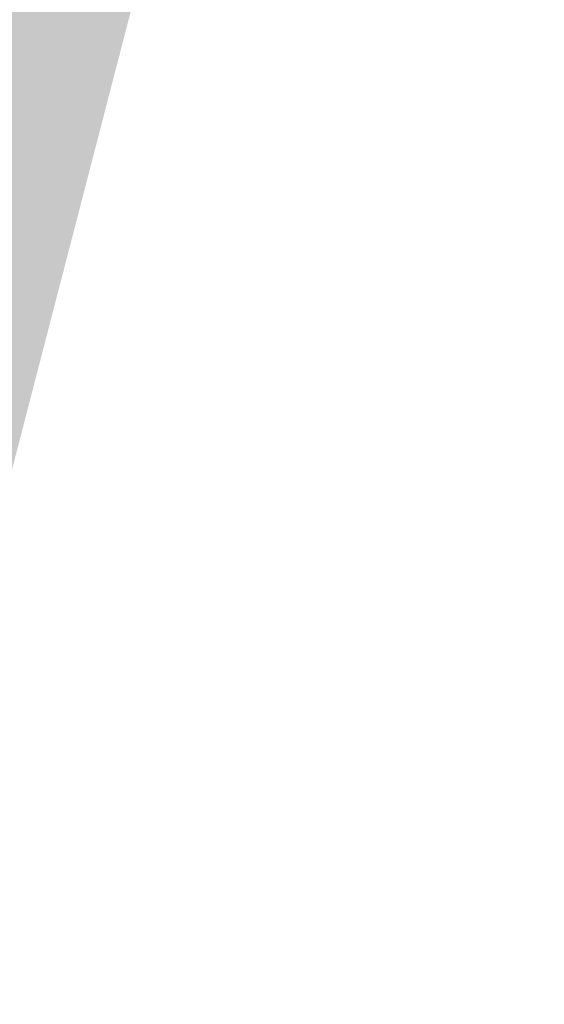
# Model space of a CAD drawing. Header units: inches. Extents: x -93 to 151, y -96 to 115.
# Tile 71 of 126: x -10.72 to -8.22, y 30.69 to 35.37. Entities that reach past the tile are written whole.
import ezdxf

# ---------------------------------------------------------------- set-up
doc = ezdxf.new("R2010")
doc.units = ezdxf.units.IN
doc.header["$MEASUREMENT"] = 0
doc.layers.add('1_mapa', color=7, linetype='Continuous', lineweight=5)
doc.layers.add('1_trawnik', color=84, linetype='Continuous', lineweight=0)
picture_1 = doc.add_image_def('image1.jpg', size_in_pixel=(9921, 7015))

msp = doc.modelspace()

# ---------------------------------------------------------------- hatches: boundary and pattern name
at = {"layer": '1_trawnik'}
h = msp.add_hatch(dxfattribs=at)
h.set_pattern_fill('GRASS', color=256, scale=0.5)
h.paths.add_polyline_path([(-34.7935, 40.9898), (-29.2822, 38.2964), (-25.8682, 49.1163), (-31.7251, 50.8916), (-35.244, 41.1748)])
h.paths.add_polyline_path([(-16.1614, 46.2548), (-18.8496, 37.416), (-26.5718, 39.7883), (-29.31, 31.2721), (-25.8343, 29.4543), (-23.4102, 35.1312), (-17.2315, 32.7077), (-17.124, 32.6633), (-17.3909, 31.9261), (-11.6179, 29.8953), (-7.962, 43.991), (-11.0913, 44.8438), (-11.5145, 43.0161), (-10.0677, 42.6199), (-12.0483, 35.3862), (-17.8353, 36.9707), (-16.2508, 42.7577), (-13.3573, 41.9654), (-12.9612, 43.4122), (-11.5145, 43.0161), (-11.0913, 44.8438)])
h.paths.add_polyline_path([(-2.1532, 21.3265), (1.6432, 18.4), (-1.3289, 14.7642), (-6.1352, 16.8383)])

# ---------------------------------------------------------------- pictures from other files: only their frames are drawn
at = {"layer": '1_mapa'}
image = msp.add_image(picture_1, insert=(55.5372, -96.0192), size_in_units=(210.6508, 148.9483), rotation=90, dxfattribs=dict(at, fade=40))
image.dxf.flags = 7

doc.saveas('drawing.dxf')
